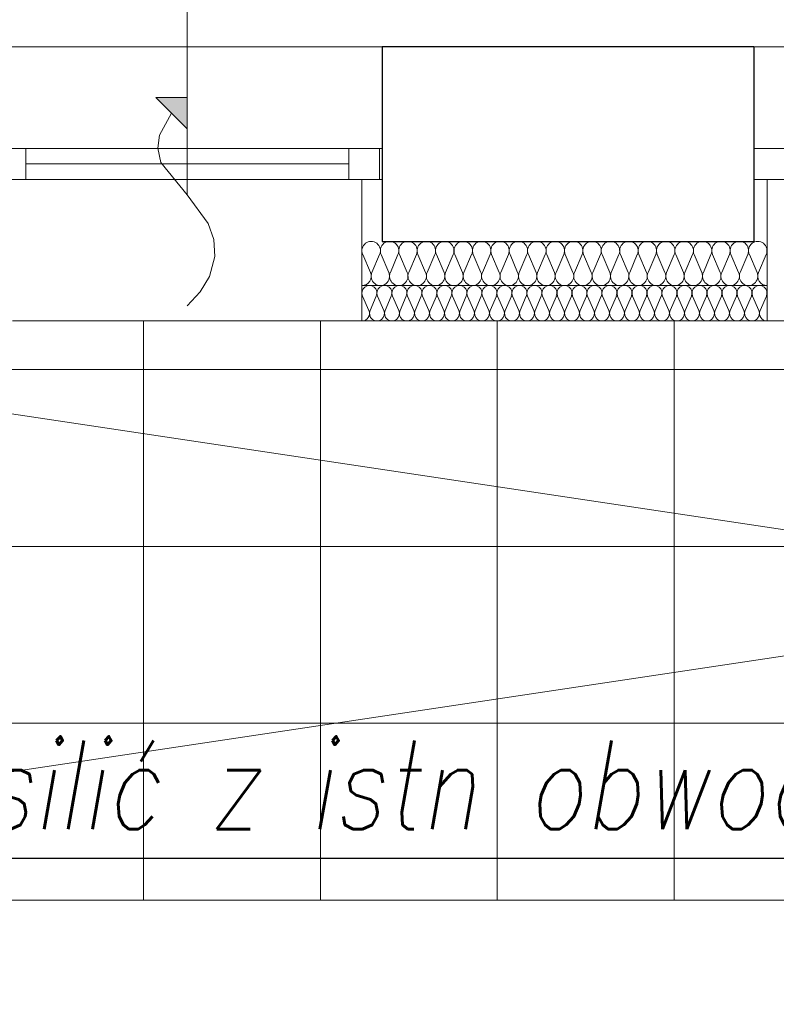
# Model space of a CAD drawing. Extents: x -558982 to 5119495, y -5290134 to 121759.
# Tile 220 of 256: x -436947 to -435237, y -22326 to -20099. Entities that reach past the tile are written whole.
import ezdxf
from ezdxf import colors
from ezdxf.entities.mleader import LeaderData, LeaderLine
from ezdxf.math import Vec2, Vec3

# ---------------------------------------------------------------- set-up
doc = ezdxf.new("R2010")
doc.units = 0
doc.header["$MEASUREMENT"] = 0
for name, color, linetype, lineweight in [('$ IE_OPISY', 7, 'Continuous', 25), ('A-Okna_Nr_Pióra__9', 252, 'Continuous', 13), ('Arch ocieplenie_Nr_Pióra__9', 252, 'Continuous', 13), ('Arch wykończenie_Nr_Pióra__3', 252, 'Continuous', 18), ('Arch wykończenie_Nr_Pióra__81', 252, 'Continuous', 9), ('Inwent Izolacje_Nr_Pióra__2', 252, 'Continuous', 13), ('INWENT. OKNA_Nr_Pióra__5', 252, 'Continuous', 13), ('INWENT.ŚCIANY_Nr_Pióra__1', 252, 'Continuous', 25), ('INWENT.ŚCIANY_Nr_Pióra__2', 252, 'Continuous', 13), ('INWENT.ŚCIANY_Nr_Pióra__21', 252, 'Continuous', 9), ('Istniejące schody_Nr_Pióra__5', 252, 'Continuous', 13)]:
    doc.layers.add(name, color=color, linetype=linetype, lineweight=lineweight)
for name, color, linetype in [('A-Okna', 252, 'Continuous'), ('Arch ocieplenie', 252, 'Continuous'), ('Inwent Izolacje', 252, 'Continuous')]:
    doc.layers.add(name, color=color, linetype=linetype)
doc.styles.add('ROMANS', font='romans.shx', dxfattribs={"width": 0.85})

# ---------------------------------------------------------------- blocks, each defined once
blk = doc.blocks.new('Izolacja cieplna 14_9', base_point=(-427130.9, 22732.6))
at = {"layer": 'Arch ocieplenie_Nr_Pióra__9', "linetype": 'Continuous'}
for p, q in [((-427129.5, 22788.8), (-427115.4, 22756.5)), ((-427112.6, 22756.5), (-427098.4, 22788.8)), ((-427095.6, 22788.8), (-427081.5, 22756.5)), ((-427078.6, 22756.5), (-427064.5, 22788.8)), ((-427061.7, 22788.8), (-427047.6, 22756.5)), ((-427044.7, 22756.5), (-427030.6, 22788.8)), ((-427027.7, 22788.8), (-427013.6, 22756.5)), ((-427010.8, 22756.5), (-426996.7, 22788.8)), ((-426993.8, 22788.8), (-426979.7, 22756.5)), ((-426976.9, 22756.5), (-426962.7, 22788.8)), ((-426959.9, 22788.8), (-426945.8, 22756.5)), ((-426942.9, 22756.5), (-426928.8, 22788.8)), ((-426926, 22788.8), (-426911.9, 22756.5)), ((-426909, 22756.5), (-426894.9, 22788.8)), ((-426892, 22788.8), (-426877.9, 22756.5)), ((-426875.1, 22756.5), (-426861, 22788.8)), ((-426858.1, 22788.8), (-426844, 22756.5)), ((-426841.2, 22756.5), (-426827, 22788.8)), ((-426824.2, 22788.8), (-426810.1, 22756.5)), ((-426807.2, 22756.5), (-426793.1, 22788.8)), ((-426790.3, 22788.8), (-426776.1, 22756.5)), ((-426773.3, 22756.5), (-426759.2, 22788.8)), ((-426756.3, 22788.8), (-426742.2, 22756.5)), ((-426739.4, 22756.5), (-426725.3, 22788.8)), ((-426722.4, 22788.8), (-426708.3, 22756.5)), ((-426705.4, 22756.5), (-426691.3, 22788.8)), ((-426688.5, 22788.8), (-426674.4, 22756.5)), ((-426671.5, 22756.5), (-426657.4, 22788.8)), ((-426654.6, 22788.8), (-426640.4, 22756.5)), ((-426637.6, 22756.5), (-426623.5, 22788.8)), ((-426620.6, 22788.8), (-426606.5, 22756.5)), ((-426603.7, 22756.5), (-426589.6, 22788.8)), ((-426586.7, 22788.8), (-426572.6, 22756.5)), ((-426569.7, 22756.5), (-426555.6, 22788.8)), ((-426552.8, 22788.8), (-426538.7, 22756.5)), ((-426535.8, 22756.5), (-426521.7, 22788.8)), ((-426518.9, 22788.8), (-426504.7, 22756.5)), ((-426501.9, 22756.5), (-426487.8, 22788.8)), ((-426484.9, 22788.8), (-426470.8, 22756.5)), ((-426468, 22756.5), (-426453.9, 22788.8)), ((-426451, 22788.8), (-426436.9, 22756.5)), ((-426434, 22756.5), (-426419.9, 22788.8)), ((-426417.1, 22788.8), (-426403, 22756.5)), ((-426400.1, 22756.5), (-426386, 22788.8)), ((-426383.2, 22788.8), (-426369, 22756.5)), ((-426366.2, 22756.5), (-426352.1, 22788.8)), ((-426349.2, 22788.8), (-426335.1, 22756.5)), ((-426332.3, 22756.5), (-426318.1, 22788.8)), ((-426315.3, 22788.8), (-426301.2, 22756.5)), ((-426298.3, 22756.5), (-426284.2, 22788.8)), ((-426281.4, 22788.8), (-426267.3, 22756.5)), ((-426264.4, 22756.5), (-426250.3, 22788.8)), ((-426247.4, 22788.8), (-426233.3, 22756.5)), ((-426230.5, 22756.5), (-426216.4, 22788.8))]:
    blk.add_line(p, q, dxfattribs=at)
for centre, start_param, end_param in [((-427114, 22795.6), 4.299595, 8.266775), ((-427080.1, 22795.6), 4.299595, 8.266775), ((-427046.1, 22795.6), 4.299595, 8.266775), ((-427012.2, 22795.6), 4.299595, 8.266775), ((-426978.3, 22795.6), 4.299595, 8.266775), ((-426944.4, 22795.6), 4.299595, 8.266775), ((-426910.4, 22795.6), 4.299595, 8.266775), ((-426876.5, 22795.6), 4.299595, 8.266775), ((-426842.6, 22795.6), 4.299595, 8.266775), ((-426808.7, 22795.6), 4.299595, 8.266775), ((-426774.7, 22795.6), 4.299595, 8.266775), ((-426740.8, 22795.6), 4.299595, 8.266775), ((-426706.9, 22795.6), 4.299595, 8.266775), ((-426672.9, 22795.6), 4.299595, 8.266775), ((-426639, 22795.6), 4.299595, 8.266775), ((-426605.1, 22795.6), 4.299595, 8.266775), ((-426571.2, 22795.6), 4.299595, 8.266775), ((-426537.2, 22795.6), 4.299595, 8.266775), ((-426503.3, 22795.6), 4.299595, 8.266775), ((-426469.4, 22795.6), 4.299595, 8.266775), ((-426435.5, 22795.6), 4.299595, 8.266775), ((-426401.5, 22795.6), 4.299595, 8.266775), ((-426367.6, 22795.6), 4.299595, 8.266775), ((-426333.7, 22795.6), 4.299595, 8.266775), ((-426299.8, 22795.6), 4.299595, 8.266775), ((-426265.8, 22795.6), 4.299595, 8.266775), ((-426231.9, 22795.6), 4.299595, 8.266775), ((-427130.9, 22749.6), 3.141593, 5.125182), ((-427097, 22749.6), 1.158004, 5.125183), ((-427063.1, 22749.6), 1.158004, 5.125183), ((-427029.2, 22749.6), 1.158004, 5.125183), ((-426995.2, 22749.6), 1.158004, 5.125183), ((-426961.3, 22749.6), 1.158004, 5.125183), ((-426927.4, 22749.6), 1.158004, 5.125183), ((-426893.5, 22749.6), 1.158004, 5.125183), ((-426859.5, 22749.6), 1.158004, 5.125183), ((-426825.6, 22749.6), 1.158004, 5.125183), ((-426791.7, 22749.6), 1.158004, 5.125183), ((-426757.8, 22749.6), 1.158004, 5.125183), ((-426723.8, 22749.6), 1.158004, 5.125183), ((-426689.9, 22749.6), 1.158004, 5.125183), ((-426656, 22749.6), 1.158004, 5.125183), ((-426622.1, 22749.6), 1.158004, 5.125183), ((-426588.1, 22749.6), 1.158004, 5.125183), ((-426554.2, 22749.6), 1.158004, 5.125183), ((-426520.3, 22749.6), 1.158004, 5.125183), ((-426486.4, 22749.6), 1.158004, 5.125183), ((-426452.4, 22749.6), 1.158004, 5.125183), ((-426418.5, 22749.6), 1.158004, 5.125183), ((-426384.6, 22749.6), 1.158004, 5.125183), ((-426350.7, 22749.6), 1.158004, 5.125183), ((-426316.7, 22749.6), 1.158004, 5.125183), ((-426282.8, 22749.6), 1.158004, 5.125183), ((-426248.9, 22749.6), 1.158004, 5.125183), ((-426214.9, 22749.6), 1.158004, 3.141593)]:
    blk.add_ellipse(centre, major_axis=(0, 17), ratio=0.996975, start_param=start_param, end_param=end_param, dxfattribs=at)
blk = doc.blocks.new('Izolacja cieplna 14_256', base_point=(-427130.9, 22812.6))
at = {"layer": 'Inwent Izolacje_Nr_Pióra__2', "linetype": 'Continuous'}
for p, q in [((-427129.2, 22882.8), (-427111.9, 22842.4)), ((-427108.4, 22842.4), (-427091.1, 22882.8)), ((-427087.6, 22882.8), (-427070.2, 22842.4)), ((-427066.7, 22842.4), (-427049.4, 22882.8)), ((-427045.9, 22882.8), (-427028.6, 22842.4)), ((-427025.1, 22842.4), (-427007.8, 22882.8)), ((-427004.3, 22882.8), (-426987, 22842.4)), ((-426983.5, 22842.4), (-426966.2, 22882.8)), ((-426962.7, 22882.8), (-426945.3, 22842.4)), ((-426941.8, 22842.4), (-426924.5, 22882.8)), ((-426921, 22882.8), (-426903.7, 22842.4)), ((-426900.2, 22842.4), (-426882.9, 22882.8)), ((-426879.4, 22882.8), (-426862.1, 22842.4)), ((-426858.6, 22842.4), (-426841.2, 22882.8)), ((-426837.7, 22882.8), (-426820.4, 22842.4)), ((-426816.9, 22842.4), (-426799.6, 22882.8)), ((-426796.1, 22882.8), (-426778.8, 22842.4)), ((-426775.3, 22842.4), (-426758, 22882.8)), ((-426754.5, 22882.8), (-426737.2, 22842.4)), ((-426733.7, 22842.4), (-426716.3, 22882.8)), ((-426712.8, 22882.8), (-426695.5, 22842.4)), ((-426692, 22842.4), (-426674.7, 22882.8)), ((-426671.2, 22882.8), (-426653.9, 22842.4)), ((-426650.4, 22842.4), (-426633.1, 22882.8)), ((-426629.6, 22882.8), (-426612.2, 22842.4)), ((-426608.7, 22842.4), (-426591.4, 22882.8)), ((-426587.9, 22882.8), (-426570.6, 22842.4)), ((-426567.1, 22842.4), (-426549.8, 22882.8)), ((-426546.3, 22882.8), (-426529, 22842.4)), ((-426525.5, 22842.4), (-426508.2, 22882.8)), ((-426504.7, 22882.8), (-426487.3, 22842.4)), ((-426483.8, 22842.4), (-426466.5, 22882.8)), ((-426463, 22882.8), (-426445.7, 22842.4)), ((-426442.2, 22842.4), (-426424.9, 22882.8)), ((-426421.4, 22882.8), (-426404.1, 22842.4)), ((-426400.6, 22842.4), (-426383.2, 22882.8)), ((-426379.7, 22882.8), (-426362.4, 22842.4)), ((-426358.9, 22842.4), (-426341.6, 22882.8)), ((-426338.1, 22882.8), (-426320.8, 22842.4)), ((-426317.3, 22842.4), (-426300, 22882.8)), ((-426296.5, 22882.8), (-426279.2, 22842.4)), ((-426275.7, 22842.4), (-426258.3, 22882.8)), ((-426254.8, 22882.8), (-426237.5, 22842.4)), ((-426234, 22842.4), (-426216.7, 22882.8))]:
    blk.add_line(p, q, dxfattribs=at)
for centre, start_param, end_param in [((-427110.1, 22891.3), 4.299595, 8.266775), ((-427068.5, 22891.3), 4.299595, 8.266775), ((-427026.9, 22891.3), 4.299595, 8.266775), ((-426985.2, 22891.3), 4.299595, 8.266775), ((-426943.6, 22891.3), 4.299595, 8.266775), ((-426901.9, 22891.3), 4.299595, 8.266775), ((-426860.3, 22891.3), 4.299595, 8.266775), ((-426818.7, 22891.3), 4.299595, 8.266775), ((-426777, 22891.3), 4.299595, 8.266775), ((-426735.4, 22891.3), 4.299595, 8.266775), ((-426693.8, 22891.3), 4.299595, 8.266775), ((-426652.1, 22891.3), 4.299595, 8.266775), ((-426610.5, 22891.3), 4.299595, 8.266775), ((-426568.9, 22891.3), 4.299595, 8.266775), ((-426527.2, 22891.3), 4.299595, 8.266775), ((-426485.6, 22891.3), 4.299595, 8.266775), ((-426443.9, 22891.3), 4.299595, 8.266775), ((-426402.3, 22891.3), 4.299595, 8.266775), ((-426360.7, 22891.3), 4.299595, 8.266775), ((-426319, 22891.3), 4.299595, 8.266775), ((-426277.4, 22891.3), 4.299595, 8.266775), ((-426235.8, 22891.3), 4.299595, 8.266775), ((-427130.9, 22833.9), 3.141593, 5.125182), ((-427089.3, 22833.9), 1.158004, 5.125183), ((-427047.7, 22833.9), 1.158004, 5.125183), ((-427006, 22833.9), 1.158004, 5.125183), ((-426964.4, 22833.9), 1.158004, 5.125183), ((-426922.8, 22833.9), 1.158004, 5.125183), ((-426881.1, 22833.9), 1.158004, 5.125183), ((-426839.5, 22833.9), 1.158004, 5.125183), ((-426797.9, 22833.9), 1.158004, 5.125183), ((-426756.2, 22833.9), 1.158004, 5.125183), ((-426714.6, 22833.9), 1.158004, 5.125183), ((-426672.9, 22833.9), 1.158004, 5.125183), ((-426631.3, 22833.9), 1.158004, 5.125183), ((-426589.7, 22833.9), 1.158004, 5.125183), ((-426548, 22833.9), 1.158004, 5.125183), ((-426506.4, 22833.9), 1.158004, 5.125183), ((-426464.8, 22833.9), 1.158004, 5.125183), ((-426423.1, 22833.9), 1.158004, 5.125183), ((-426381.5, 22833.9), 1.158004, 5.125183), ((-426339.9, 22833.9), 1.158004, 5.125183), ((-426298.2, 22833.9), 1.158004, 5.125183), ((-426256.6, 22833.9), 1.158004, 5.125183), ((-426214.9, 22833.9), 1.158004, 3.141593)]:
    blk.add_ellipse(centre, major_axis=(0, 21.3), ratio=0.978859, start_param=start_param, end_param=end_param, dxfattribs=at)
blk = doc.blocks.new('Krzywa_7', base_point=(-427525.9, 22767))
at = {"layer": 'A-Okna_Nr_Pióra__9', "linetype": 'Continuous'}
blk.add_hatch(color=256, dxfattribs=at).paths.add_polyline_path([(-427525.9, 23237.6), (-427526.4, 23166.9), (-427596.7, 23238)], flags=0)
for p, q in [((-427525.9, 23237.6), (-427596.7, 23238)), ((-427526.4, 23166.9), (-427596.7, 23238)), ((-427525.9, 23237.6), (-427526.4, 23166.9))]:
    blk.add_line(p, q, dxfattribs=at)
at = {"layer": 'A-Okna_Nr_Pióra__9', "linetype": 'Continuous', "flags": 128}
blk.add_lwpolyline([(-427525.9, 22767), (-427496.8, 22798.2), (-427475.5, 22833.3), (-427463.3, 22877.9), (-427465.9, 22916.6), (-427478.8, 22953.1), (-427525.9, 23017.6), (-427585.6, 23090.9), (-427592.7, 23122.9), (-427588.7, 23152.8), (-427561.5, 23202.5)], dxfattribs=at)

msp = doc.modelspace()

# ---------------------------------------------------------------- linework, layer by layer
at = {"layer": 'Arch wykończenie_Nr_Pióra__3', "linetype": 'Continuous'}
for p, q in [((-436173.5, -20780.6), (-436173.5, -20460.6)), ((-435257.5, -20780.6), (-435257.5, -20460.6)), ((-436173.5, -20780.6), (-435257.5, -20780.6))]:
    msp.add_line(p, q, dxfattribs=at)
at = {"layer": 'Arch wykończenie_Nr_Pióra__81', "linetype": 'Continuous'}
for p, q in [((-436667.5, -20780.6), (-436667.5, -22090.6)), ((-436267.5, -20780.6), (-436267.5, -22090.6)), ((-435867.5, -20780.6), (-435867.5, -22090.6)), ((-435467.5, -20780.6), (-435467.5, -22090.6)), ((-431907.5, -20890.6), (-438897.5, -20890.6)), ((-431907.5, -21290.6), (-438897.5, -21290.6)), ((-431907.5, -21690.6), (-438897.5, -21690.6))]:
    msp.add_line(p, q, dxfattribs=at)
at = {"layer": 'INWENT. OKNA_Nr_Pióra__5', "linetype": 'Continuous'}
for p, q in [((-436568.5, -20495.6), (-436568.5, -19585.6)), ((-437007.5, -20390.6), (-436127.5, -20390.6)), ((-436933.5, -20390.6), (-436933.5, -20460.6)), ((-436203.5, -20390.6), (-436203.5, -20460.6)), ((-436133.5, -20390.6), (-436133.5, -20460.6)), ((-435287.5, -20390.6), (-435287.5, -20460.6)), ((-435287.5, -20390.6), (-434417.5, -20390.6)), ((-436933.5, -20425.6), (-436203.5, -20425.6)), ((-437007.5, -20460.6), (-436127.5, -20460.6)), ((-435287.5, -20460.6), (-434417.5, -20460.6))]:
    msp.add_line(p, q, dxfattribs=at)
at = {"layer": 'INWENT.ŚCIANY_Nr_Pióra__1', "linetype": 'Continuous'}
for p, q in [((-435287.5, -20160.6), (-436127.5, -20160.6)), ((-436127.5, -20160.6), (-436127.5, -20600.6)), ((-435287.5, -20160.6), (-435287.5, -20600.6)), ((-436127.5, -20600.6), (-435287.5, -20600.6))]:
    msp.add_line(p, q, dxfattribs=at)
at = {"layer": 'INWENT.ŚCIANY_Nr_Pióra__2', "linetype": 'Continuous'}
msp.add_line((-436173.5, -20700.6), (-435257.5, -20700.6), dxfattribs=at)
at = {"layer": 'INWENT.ŚCIANY_Nr_Pióra__21', "linetype": 'Continuous'}
for p, q in [((-437007.5, -20160.6), (-436127.5, -20160.6)), ((-435287.5, -20160.6), (-434417.5, -20160.6)), ((-436963.5, -20780.6), (-436173.5, -20780.6)), ((-435257.5, -20780.6), (-434447.5, -20780.6))]:
    msp.add_line(p, q, dxfattribs=at)
at = {"layer": 'Istniejące schody_Nr_Pióra__5', "linetype": 'Continuous'}
for p, q in [((-434267.5, -21395.6), (-438897.5, -20700.6)), ((-434267.5, -21395.6), (-438897.5, -22090.6)), ((-438897.5, -22090.6), (-434117.5, -22090.6))]:
    msp.add_line(p, q, dxfattribs=at)

# ---------------------------------------------------------------- block references
at = {"layer": 'A-Okna', "color": 135, "linetype": 'Continuous', "lineweight": 13, "true_color": 0x3dad99}
msp.add_blockref('Krzywa_7', (-436568.5, -20746.1), dxfattribs=at)
at = {"layer": 'Arch ocieplenie', "color": 104, "linetype": 'Continuous', "lineweight": 13, "true_color": 0x029e21}
msp.add_blockref('Izolacja cieplna 14_9', (-436173.5, -20780.6), dxfattribs=at)
at = {"layer": 'Inwent Izolacje', "color": 104, "linetype": 'Continuous', "lineweight": 13, "true_color": 0x029e21}
msp.add_blockref('Izolacja cieplna 14_256', (-436173.5, -20700.6), dxfattribs=at)

# ---------------------------------------------------------------- leaders
at = {"layer": '$ IE_OPISY', "color": 7, "lineweight": 30}
ml = msp.add_multileader_mtext('Standard', dxfattribs=at)
ml.set_content('\\Q10;\\W0.8;zasilić z istn obwodu oświetleniowego', color=7, style='ROMANS')
ml.set_leader_properties()
ml.build(insert=Vec2(0, 0))
ml.multileader.update_dxf_attribs({"text_left_attachment_type": 6, "text_right_attachment_type": 6, "dogleg_length": 0.36, "arrow_head_size": 70})
ctx = ml.context
ctx.base_point, ctx.char_height, ctx.arrow_head_size, ctx.landing_gap_size, ctx.plane_origin = Vec3(-437284.2, -21996.3), 200, 70, 0.9, Vec3(-460122, -18910.5)
ctx.left_attachment, ctx.right_attachment = 6, 6
notes = []
notes.append((ctx, [(0, (1, 1, 0), (-434660.5, -21996.3), (-1, 0), 0.36, [(0, [(-433047.5, -20966.1)], 0, [])])]))
ctx.mtext.insert, ctx.mtext.rotation, ctx.mtext.width, ctx.mtext.defined_height, ctx.mtext.flow_direction = Vec3(-437283.3, -21729.7), 6.283185, 4429.801, 382.9, 5
for ctx, leaders in notes:
    for number, flags, end, landing, length, lines in leaders:
        leader = LeaderData()
        leader.index, (leader.has_last_leader_line, leader.has_dogleg_vector, leader.attachment_direction) = number, flags
        leader.last_leader_point, leader.dogleg_vector, leader.dogleg_length = Vec3(end), Vec3(landing), length
        for number, points, colour, breaks in lines:
            line = LeaderLine()
            line.index, line.vertices, line.color, line.breaks = number, Vec3.list(points), colors.encode_raw_color(colour), breaks
            leader.lines.append(line)
        ctx.leaders.append(leader)

doc.saveas('drawing.dxf')
